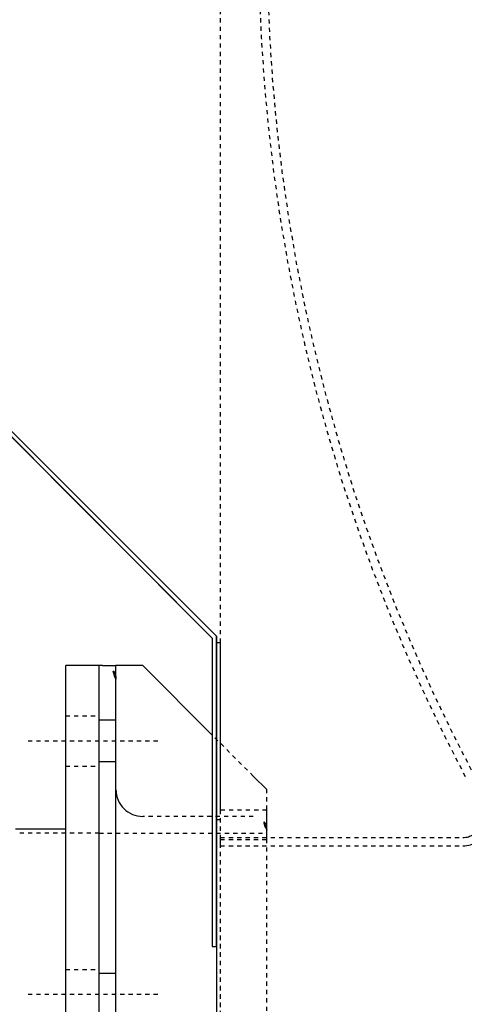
# Model space of a CAD drawing. Header units: centimetres. Extents: x 657501712 to 657529232, y 555122765 to 555182979.
# Tile 28 of 78: x 657503026 to 657503037, y 555124420 to 555124443. Entities that reach past the tile are written whole.
import ezdxf

# ---------------------------------------------------------------- set-up
doc = ezdxf.new("R2010")
doc.units = ezdxf.units.CM
doc.header["$LTSCALE"] = 0.1
doc.linetypes.add('ZKZOK_PW_06_00_300$0$AM_DIN_F_W050', pattern=[6.25, 4.75, -1.5])
doc.linetypes.add('ZKZOK_PW_06_00_300$0$AM_DIN_G_W050', pattern=[13.75, 9.75, -1.5, 1, -1.5])
doc.layers.add('xrefs', color=7, linetype='Continuous')
for name, color, linetype, lineweight in [('ZKZOK_PW_06_00_300$0$AM_7', 4, 'ZKZOK_PW_06_00_300$0$AM_DIN_G_W050', 25), ('ZKZOK_PW_06_00_300$0$AM_HID', 7, 'ZKZOK_PW_06_00_300$0$AM_DIN_F_W050', 25), ('ZKZOK_PW_06_00_300$0$AM_VIS', 7, 'Continuous', 25)]:
    doc.layers.add(name, color=color, linetype=linetype, lineweight=lineweight)

# ---------------------------------------------------------------- blocks, each defined once
blk = doc.blocks.new('ZKZOK_PW_06_00_300$0$A$C1CB93CB6')
at = {"layer": 'ZKZOK_PW_06_00_300$0$AM_7', "color": 254}
for p, q in [((174, 805), (142, 805)), ((174, 744.5), (142, 744.5))]:
    blk.add_line(p, q, dxfattribs=at)
at = {"layer": 'ZKZOK_PW_06_00_300$0$AM_HID', "color": 254}
for p, q in [((188.95, 788.5), (188.95, 995.92)), ((189, 828.42), (188, 828.42)), ((189, 253.58), (189, 828.42)), ((152, 811), (160, 811)), ((164, 810), (160, 810)), ((196.8, 796.6), (187, 806.4)), ((164, 800), (160, 800)), ((152, 799), (160, 799)), ((196.8, 796.6), (200, 793.4)), ((200, 320.6), (200, 793.4)), ((200, 788.5), (188.95, 788.5)), ((200, 781.5), (200, 788.5)), ((196.8, 787), (170.4, 787)), ((188, 786.28), (189, 786.28)), ((160, 783), (140, 783)), ((160, 783), (200, 783)), ((188.95, 780), (188.95, 782)), ((188.95, 782), (246.86, 782)), ((188.95, 781.5), (200, 781.5)), ((188.95, 693.5), (188.95, 781.5)), ((188.95, 780), (246.86, 780)), ((152, 750.5), (160, 750.5)), ((164, 749.5), (160, 749.5))]:
    blk.add_line(p, q, dxfattribs=at)
for centre, radius, start, end in [((625.64, 995.92), 427.57, 114.6582, 207.8287), ((625.64, 995.92), 425.57, 114.6582, 207.8287), ((160.8, 819.8), 3.2, 0, 90), ((170.4, 793.4), 6.4, 180, 270), ((246.86, 787), 7, 270, 28.983), ((246.86, 787), 5, 270, 28.983), ((196.8, 783.8), 3.2, 0, 90)]:
    blk.add_arc(centre, radius, start, end, dxfattribs=at)
at = {"layer": 'ZKZOK_PW_06_00_300$0$AM_VIS', "color": 254}
for p, q in [((115.98, 902.02), (188, 830)), ((117.06, 899.52), (187, 829.59)), ((188, 830), (118.06, 899.94)), ((187, 829.59), (187, 756)), ((188, 756), (188, 830)), ((188, 830), (188, 252)), ((160, 823), (152, 823)), ((152, 291), (152, 823)), ((160, 291), (160, 823)), ((160, 291), (160, 823)), ((160.8, 823), (160, 823)), ((160.8, 823), (164, 823)), ((164, 291), (164, 823)), ((170.4, 823), (164, 823)), ((187, 806.4), (170.4, 823)), ((152, 784), (140, 784)), ((187, 756), (188, 756))]:
    blk.add_line(p, q, dxfattribs=at)
blk = doc.blocks.new('wer')
at = {"layer": 'ZKZOK_PW_06_00_300$0$AM_7', "color": 251}
for p, q in [((-47025.88, 6294.87), (-47057.88, 6294.87)), ((-47025.88, 6294.87), (-47057.88, 6294.87)), ((-47025.88, 6294.87), (-47057.88, 6294.87)), ((-47025.88, 6294.87), (-47057.88, 6294.87)), ((-47025.88, 6234.37), (-47057.88, 6234.37)), ((-47025.88, 6234.37), (-47057.88, 6234.37)), ((-47025.88, 6234.37), (-47057.88, 6234.37)), ((-47025.88, 6234.37), (-47057.88, 6234.37))]:
    blk.add_line(p, q, dxfattribs=at)
at = {"layer": 'ZKZOK_PW_06_00_300$0$AM_HID', "color": 251}
for p, q in [((-47010.93, 6278.37), (-47010.93, 6485.79)), ((-47010.93, 6278.37), (-47010.93, 6485.79)), ((-47010.93, 6278.37), (-47010.93, 6485.79)), ((-47010.93, 6278.37), (-47010.93, 6485.79)), ((-47010.88, 6318.29), (-47011.88, 6318.29)), ((-47010.88, 6318.29), (-47011.88, 6318.29)), ((-47010.88, 6318.29), (-47011.88, 6318.29)), ((-47010.88, 6318.29), (-47011.88, 6318.29)), ((-47010.88, 5743.45), (-47010.88, 6318.29)), ((-47010.88, 5743.45), (-47010.88, 6318.29)), ((-47010.88, 5743.45), (-47010.88, 6318.29)), ((-47010.88, 5743.45), (-47010.88, 6318.29)), ((-47047.88, 6300.87), (-47039.88, 6300.87)), ((-47047.88, 6300.87), (-47039.88, 6300.87)), ((-47047.88, 6300.87), (-47039.88, 6300.87)), ((-47047.88, 6300.87), (-47039.88, 6300.87)), ((-47035.88, 6299.87), (-47039.88, 6299.87)), ((-47035.88, 6299.87), (-47039.88, 6299.87)), ((-47035.88, 6299.87), (-47039.88, 6299.87)), ((-47035.88, 6299.87), (-47039.88, 6299.87)), ((-47003.08, 6286.47), (-47012.88, 6296.27)), ((-47003.08, 6286.47), (-47012.88, 6296.27)), ((-47003.08, 6286.47), (-47012.88, 6296.27)), ((-47003.08, 6286.47), (-47012.88, 6296.27)), ((-47047.88, 6288.87), (-47039.88, 6288.87)), ((-47047.88, 6288.87), (-47039.88, 6288.87)), ((-47047.88, 6288.87), (-47039.88, 6288.87)), ((-47047.88, 6288.87), (-47039.88, 6288.87)), ((-47035.88, 6289.87), (-47039.88, 6289.87)), ((-47035.88, 6289.87), (-47039.88, 6289.87)), ((-47035.88, 6289.87), (-47039.88, 6289.87)), ((-47035.88, 6289.87), (-47039.88, 6289.87)), ((-47003.08, 6286.47), (-46999.88, 6283.27)), ((-47003.08, 6286.47), (-46999.88, 6283.27)), ((-47003.08, 6286.47), (-46999.88, 6283.27)), ((-47003.08, 6286.47), (-46999.88, 6283.27)), ((-46999.88, 6278.37), (-47010.93, 6278.37)), ((-46999.88, 6278.37), (-47010.93, 6278.37)), ((-46999.88, 6278.37), (-47010.93, 6278.37)), ((-46999.88, 6278.37), (-47010.93, 6278.37)), ((-46999.88, 6271.37), (-46999.88, 6278.37)), ((-46999.88, 6271.37), (-46999.88, 6278.37)), ((-46999.88, 6271.37), (-46999.88, 6278.37)), ((-46999.88, 6271.37), (-46999.88, 6278.37)), ((-47003.08, 6276.87), (-47029.48, 6276.87)), ((-47003.08, 6276.87), (-47029.48, 6276.87)), ((-47003.08, 6276.87), (-47029.48, 6276.87)), ((-47003.08, 6276.87), (-47029.48, 6276.87)), ((-47011.88, 6276.15), (-47010.88, 6276.15)), ((-47011.88, 6276.15), (-47010.88, 6276.15)), ((-47011.88, 6276.15), (-47010.88, 6276.15)), ((-47011.88, 6276.15), (-47010.88, 6276.15)), ((-47039.88, 6272.87), (-47059.88, 6272.87)), ((-47039.88, 6272.87), (-47059.88, 6272.87)), ((-47039.88, 6272.87), (-47059.88, 6272.87)), ((-47039.88, 6272.87), (-47059.88, 6272.87)), ((-47039.88, 6272.87), (-46999.88, 6272.87)), ((-47039.88, 6272.87), (-46999.88, 6272.87)), ((-47039.88, 6272.87), (-46999.88, 6272.87)), ((-47039.88, 6272.87), (-46999.88, 6272.87)), ((-47010.93, 6269.87), (-47010.93, 6271.87)), ((-47010.93, 6271.87), (-46953.02, 6271.87)), ((-47010.93, 6269.87), (-47010.93, 6271.87)), ((-47010.93, 6271.87), (-46953.02, 6271.87)), ((-47010.93, 6269.87), (-47010.93, 6271.87)), ((-47010.93, 6271.87), (-46953.02, 6271.87)), ((-47010.93, 6269.87), (-47010.93, 6271.87)), ((-47010.93, 6271.87), (-46953.02, 6271.87)), ((-47010.93, 6271.37), (-46999.88, 6271.37)), ((-47010.93, 6183.37), (-47010.93, 6271.37)), ((-47010.93, 6271.37), (-46999.88, 6271.37)), ((-47010.93, 6183.37), (-47010.93, 6271.37)), ((-47010.93, 6271.37), (-46999.88, 6271.37)), ((-47010.93, 6183.37), (-47010.93, 6271.37)), ((-47010.93, 6271.37), (-46999.88, 6271.37)), ((-47010.93, 6183.37), (-47010.93, 6271.37)), ((-47010.93, 6269.87), (-46953.02, 6269.87)), ((-47010.93, 6269.87), (-46953.02, 6269.87)), ((-47010.93, 6269.87), (-46953.02, 6269.87)), ((-47010.93, 6269.87), (-46953.02, 6269.87)), ((-47047.88, 6240.37), (-47039.88, 6240.37)), ((-47047.88, 6240.37), (-47039.88, 6240.37)), ((-47047.88, 6240.37), (-47039.88, 6240.37)), ((-47047.88, 6240.37), (-47039.88, 6240.37)), ((-47035.88, 6239.37), (-47039.88, 6239.37)), ((-47035.88, 6239.37), (-47039.88, 6239.37)), ((-47035.88, 6239.37), (-47039.88, 6239.37)), ((-47035.88, 6239.37), (-47039.88, 6239.37))]:
    blk.add_line(p, q, dxfattribs=at)
for centre, radius, start, end in [((-46574.24, 6485.79), 427.57, 114.6582, 207.8287), ((-46574.24, 6485.79), 427.57, 114.6582, 207.8287), ((-46574.24, 6485.79), 427.57, 114.6582, 207.8287), ((-46574.24, 6485.79), 427.57, 114.6582, 207.8287), ((-46574.24, 6485.79), 425.57, 114.6582, 207.8287), ((-46574.24, 6485.79), 425.57, 114.6582, 207.8287), ((-46574.24, 6485.79), 425.57, 114.6582, 207.8287), ((-46574.24, 6485.79), 425.57, 114.6582, 207.8287), ((-47039.08, 6309.67), 3.2, 0, 90), ((-47039.08, 6309.67), 3.2, 0, 90), ((-47039.08, 6309.67), 3.2, 0, 90), ((-47039.08, 6309.67), 3.2, 0, 90), ((-47029.48, 6283.27), 6.4, 180, 270), ((-47029.48, 6283.27), 6.4, 180, 270), ((-47029.48, 6283.27), 6.4, 180, 270), ((-47029.48, 6283.27), 6.4, 180, 270), ((-46953.02, 6276.87), 7, 270, 28.983), ((-46953.02, 6276.87), 7, 270, 28.983), ((-46953.02, 6276.87), 7, 270, 28.983), ((-46953.02, 6276.87), 7, 270, 28.983), ((-46953.02, 6276.87), 5, 270, 28.983), ((-46953.02, 6276.87), 5, 270, 28.983), ((-46953.02, 6276.87), 5, 270, 28.983), ((-46953.02, 6276.87), 5, 270, 28.983), ((-47003.08, 6273.67), 3.2, 0, 90), ((-47003.08, 6273.67), 3.2, 0, 90), ((-47003.08, 6273.67), 3.2, 0, 90), ((-47003.08, 6273.67), 3.2, 0, 90)]:
    blk.add_arc(centre, radius, start, end, dxfattribs=at)
at = {"layer": 'ZKZOK_PW_06_00_300$0$AM_VIS', "color": 251}
for p, q in [((-47083.9, 6391.89), (-47011.88, 6319.87)), ((-47083.9, 6391.89), (-47011.88, 6319.87)), ((-47083.9, 6391.89), (-47011.88, 6319.87)), ((-47083.9, 6391.89), (-47011.88, 6319.87)), ((-47082.82, 6389.39), (-47012.88, 6319.46)), ((-47082.82, 6389.39), (-47012.88, 6319.46)), ((-47082.82, 6389.39), (-47012.88, 6319.46)), ((-47082.82, 6389.39), (-47012.88, 6319.46)), ((-47011.88, 6319.87), (-47081.82, 6389.81)), ((-47011.88, 6319.87), (-47081.82, 6389.81)), ((-47011.88, 6319.87), (-47081.82, 6389.81)), ((-47011.88, 6319.87), (-47081.82, 6389.81)), ((-47012.88, 6319.46), (-47012.88, 6245.87)), ((-47012.88, 6319.46), (-47012.88, 6245.87)), ((-47012.88, 6319.46), (-47012.88, 6245.87)), ((-47012.88, 6319.46), (-47012.88, 6245.87)), ((-47011.88, 6245.87), (-47011.88, 6319.87)), ((-47011.88, 6319.87), (-47011.88, 5741.87)), ((-47011.88, 6245.87), (-47011.88, 6319.87)), ((-47011.88, 6319.87), (-47011.88, 5741.87)), ((-47011.88, 6245.87), (-47011.88, 6319.87)), ((-47011.88, 6319.87), (-47011.88, 5741.87)), ((-47011.88, 6245.87), (-47011.88, 6319.87)), ((-47011.88, 6319.87), (-47011.88, 5741.87)), ((-47039.88, 6312.87), (-47047.88, 6312.87)), ((-47047.88, 5780.87), (-47047.88, 6312.87)), ((-47039.88, 6312.87), (-47047.88, 6312.87)), ((-47047.88, 5780.87), (-47047.88, 6312.87)), ((-47039.88, 6312.87), (-47047.88, 6312.87)), ((-47047.88, 5780.87), (-47047.88, 6312.87)), ((-47039.88, 6312.87), (-47047.88, 6312.87)), ((-47047.88, 5780.87), (-47047.88, 6312.87)), ((-47039.88, 5780.87), (-47039.88, 6312.87)), ((-47039.88, 5780.87), (-47039.88, 6312.87)), ((-47039.08, 6312.87), (-47039.88, 6312.87)), ((-47039.88, 5780.87), (-47039.88, 6312.87)), ((-47039.88, 5780.87), (-47039.88, 6312.87)), ((-47039.08, 6312.87), (-47039.88, 6312.87)), ((-47039.88, 5780.87), (-47039.88, 6312.87)), ((-47039.88, 5780.87), (-47039.88, 6312.87)), ((-47039.08, 6312.87), (-47039.88, 6312.87)), ((-47039.88, 5780.87), (-47039.88, 6312.87)), ((-47039.88, 5780.87), (-47039.88, 6312.87)), ((-47039.08, 6312.87), (-47039.88, 6312.87)), ((-47039.08, 6312.87), (-47035.88, 6312.87)), ((-47039.08, 6312.87), (-47035.88, 6312.87)), ((-47039.08, 6312.87), (-47035.88, 6312.87)), ((-47039.08, 6312.87), (-47035.88, 6312.87)), ((-47035.88, 5780.87), (-47035.88, 6312.87)), ((-47029.48, 6312.87), (-47035.88, 6312.87)), ((-47035.88, 5780.87), (-47035.88, 6312.87)), ((-47029.48, 6312.87), (-47035.88, 6312.87)), ((-47035.88, 5780.87), (-47035.88, 6312.87)), ((-47029.48, 6312.87), (-47035.88, 6312.87)), ((-47035.88, 5780.87), (-47035.88, 6312.87)), ((-47029.48, 6312.87), (-47035.88, 6312.87)), ((-47012.88, 6296.27), (-47029.48, 6312.87)), ((-47012.88, 6296.27), (-47029.48, 6312.87)), ((-47012.88, 6296.27), (-47029.48, 6312.87)), ((-47012.88, 6296.27), (-47029.48, 6312.87)), ((-47047.88, 6273.87), (-47059.88, 6273.87)), ((-47047.88, 6273.87), (-47059.88, 6273.87)), ((-47047.88, 6273.87), (-47059.88, 6273.87)), ((-47047.88, 6273.87), (-47059.88, 6273.87)), ((-47012.88, 6245.87), (-47011.88, 6245.87)), ((-47012.88, 6245.87), (-47011.88, 6245.87)), ((-47012.88, 6245.87), (-47011.88, 6245.87)), ((-47012.88, 6245.87), (-47011.88, 6245.87))]:
    blk.add_line(p, q, dxfattribs=at)
at = {"color": 251}
blk.add_blockref('ZKZOK_PW_06_00_300$0$A$C1CB93CB6', (-47199.88, 5489.87), dxfattribs=at)
blk.add_blockref('ZKZOK_PW_06_00_300$0$A$C1CB93CB6', (-47199.88, 5489.87), dxfattribs=at)

msp = doc.modelspace()

# ---------------------------------------------------------------- block references
at = {"layer": 'xrefs', "xscale": 0.1, "yscale": 0.1, "zscale": 0.1}
msp.add_blockref('wer', (657507732.194, 555123796.721), dxfattribs=at)

doc.saveas('drawing.dxf')
